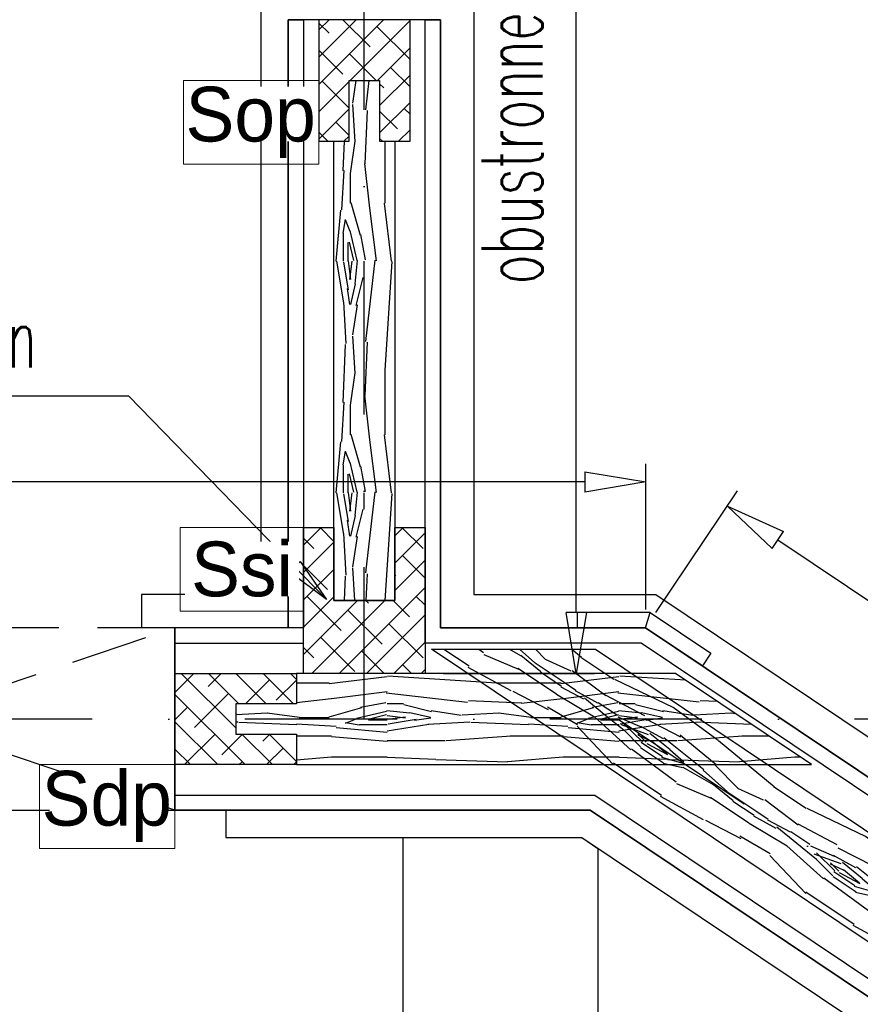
# Model space of a CAD drawing. Header units: centimetres. Extents: x 152786 to 159501, y -6718 to 1403.
# Tile 36 of 89: x 153956 to 154095, y -4124 to -3962. Entities that reach past the tile are written whole.
import ezdxf

# ---------------------------------------------------------------- set-up
doc = ezdxf.new("R2010")
doc.units = ezdxf.units.CM
doc.header["$LTSCALE"] = 0.1
doc.linetypes.add('DASHDOT', pattern=[1, 0.5, -0.25, 0, -0.25])
doc.linetypes.add('DASHEDX2', pattern=[38.1, 25.4, -12.7])
doc.layers.get('0').update_dxf_attribs({"color": 45})
doc.layers.add('A_opisy więźby', color=51, linetype='Continuous', lineweight=13)
for name, color, linetype in [('A_wymiary_zewn', 4, 'Continuous'), ('hatch_R&F', 4, 'Continuous'), ('opisy_PROKON', 3, 'Continuous'), ('opisy_prętów_R&F', 2, 'Continuous'), ('osie_R&F', 6, 'DASHDOT'), ('otwory_R&F', 8, 'DASHEDX2'), ('widoki_R&F', 4, 'Continuous'), ('wymiary_R&F', 3, 'Continuous'), ('ściany_murowane_R&F', 13, 'Continuous')]:
    doc.layers.add(name, color=color, linetype=linetype)
doc.styles.add('1_100', font='romans.shx', dxfattribs={"width": 0.8})
doc.styles.add('arial', font='arial.ttf')
doc.styles.add('simplex 0.6', font='simplex.shx', dxfattribs={"width": 0.6})
doc.styles.add('TECH', font='FL Pismo Techniczne.ttf')
doc.dimstyles.new('1_100', dxfattribs={"dimscale": 1.5, "dimtxt": 10, "dimasz": 6, "dimexe": 0, "dimexo": 0, "dimgap": 1.5, "dimtad": 1, "dimdec": 1, "dimrnd": 1, "dimzin": 12, "dimdsep": 46, "dimtxsty": '1_100', "dimblk1": 'U1', "dimblk2": 'U1', "dimsah": 1, "dimcen": -6, "dimse1": 1, "dimse2": 1, "dimclrt": 2, "dimadec": 0, "dimazin": 0, "dimtfac": 0.072, "dimtdec": 1, "dimtix": 1, "dimtmove": 2, "dimatfit": 3, "dimldrblk": 'DOT', "dimfxl": 1, "dimtolj": 1, "dimtzin": 12, "dimarcsym": 0})
doc.dimstyles.new('1_100 ławy', dxfattribs={"dimtxt": 30, "dimasz": 18, "dimexe": 3, "dimexo": 3, "dimgap": -7, "dimtad": 1, "dimdec": 1, "dimrnd": 0.5, "dimzin": 9, "dimdsep": 46, "dimtxsty": 'arial', "dimblk": 'CLOSEDBLANK', "dimcen": 0.09, "dimadec": 0, "dimazin": 0, "dimtfac": 1, "dimtdec": 1, "dimtofl": 0, "dimtmove": 0, "dimatfit": 3, "dimldrblk": 'CLOSEDBLANK', "dimfxl": 1, "dimtvp": 1, "dimtolj": 1, "dimtzin": 0, "dimarcsym": 0})
doc.dimstyles.new('1_50 [mm] żelbet', dxfattribs={"dimtxt": 10, "dimasz": 0.5, "dimexe": 0.18, "dimexo": 0.0625, "dimgap": 3.5, "dimtad": 1, "dimlfac": 10, "dimrnd": 5, "dimdsep": 46, "dimtxsty": 'simplex 0.6', "dimblk1": 'KR', "dimblk2": 'KR', "dimsah": 1, "dimcen": 0.09, "dimse1": 1, "dimse2": 1, "dimclrd": 8, "dimadec": 0, "dimazin": 0, "dimtfac": 1, "dimtofl": 0, "dimtmove": 0, "dimatfit": 3, "dimfxl": 1, "dimtvp": 1, "dimtfill": 1, "dimtfillclr": 256, "dimtolj": 1, "dimtzin": 0, "dimarcsym": 0})

# ---------------------------------------------------------------- blocks, each defined once
blk = doc.blocks.new('KR')
for p, q in [((0, -14), (0, 14)), ((-4.95, -4.95), (4.95, 4.95)), ((-7, 0), (7, 0))]:
    blk.add_line(p, q)
blk = doc.blocks.new('*D395')
at = {"layer": 'Defpoints', "color": 0, "transparency": 16777216}
for p in [(154013.01, -3805.2), (154333.04, -3805.2), (154254.91, -4076.71)]:
    blk.add_point(p, dxfattribs=at)
at = {"layer": 'wymiary_R&F', "color": 8, "lineweight": -2, "transparency": 16777216}
blk.add_line((154333.04, -4076.21), (154333.04, -3805.7), dxfattribs=at)
at = {"layer": 'wymiary_R&F', "color": 8, "linetype": 'ByBlock', "lineweight": -2, "transparency": 16777216, "xscale": 0.5, "yscale": 0.5, "zscale": 0.5}
for p, rotation in [((154333.04, -3805.2), 90), ((154333.04, -4076.71), 270)]:
    blk.add_blockref('KR', p, dxfattribs=dict(at, rotation=rotation))
at = {"layer": 'wymiary_R&F', "color": 0, "transparency": 16777216, "insert": (154324.54, -3940.96), "char_height": 10, "attachment_point": 5, "rotation": 90, "style": 'simplex 0.6', "bg_fill": 3, "box_fill_scale": 1.1, "bg_fill_color": 256, "bg_fill_true_color": 13158600, "bg_fill_transparency": 0}
blk.add_mtext('\\A1;2715', dxfattribs=at)
blk = doc.blocks.new('osie_konstr_nadziemne')
at = {"layer": 'osie_R&F', "ltscale": 500}
for points in [[(158013.01, -4076.71), (158013.01, -3694.57)], [(158369.1, -4076.71), (157012.51, -4076.71)], [(158054.72, -4076.71), (158254.91, -4210.99)]]:
    blk.add_lwpolyline(points, dxfattribs=at)
blk = doc.blocks.new('_ClosedBlank')
at = {"color": 0, "linetype": 'ByBlock', "lineweight": -2}
for p, q in [((-1, 0.167), (0, 0)), ((-1, 0.167), (-1, -0.167)), ((0, 0), (-1, -0.167))]:
    blk.add_line(p, q, dxfattribs=at)
blk = doc.blocks.new('*D438')
at = {"layer": 'Defpoints', "color": 0, "transparency": 16777216}
for p in [(154011.69, -3772.39), (154047.86, -3772.39), (154023.03, -4069.2)]:
    blk.add_point(p, dxfattribs=at)
at = {"layer": 'wymiary_R&F', "color": 0, "lineweight": -2, "transparency": 16777216}
for p, q in [((154014.69, -3772.39), (154050.86, -3772.39)), ((154047.86, -4059.2), (154047.86, -3772.39)), ((154026.03, -4069.2), (154050.86, -4069.2))]:
    blk.add_line(p, q, dxfattribs=at)
at = {"layer": 'wymiary_R&F', "color": 0, "linetype": 'ByBlock', "lineweight": -2, "transparency": 16777216, "xscale": 10, "yscale": 10, "zscale": 10, "rotation": 270}
blk.add_blockref('_ClosedBlank', (154047.86, -4069.2), dxfattribs=at)
blk = doc.blocks.new('_None')
blk = doc.blocks.new('*D441')
at = {"layer": 'Defpoints', "color": 0, "transparency": 16777216}
for p in [(153113.53, -4037.72), (153113.53, -4061.7), (154059.27, -4061.7)]:
    blk.add_point(p, dxfattribs=at)
at = {"layer": 'wymiary_R&F', "color": 0, "lineweight": -2, "transparency": 16777216}
for p, q in [((153593.58, -4024.47), (153554.93, -4024.47)), ((153554.93, -4024.47), (153554.93, -4050.97)), ((153593.58, -4050.97), (153593.58, -4024.47)), ((153113.53, -4058.7), (153113.53, -4034.72)), ((154059.27, -4058.7), (154059.27, -4034.72)), ((153123.53, -4037.72), (153554.93, -4037.72)), ((154049.27, -4037.72), (153593.58, -4037.72)), ((153554.93, -4050.97), (153593.58, -4050.97))]:
    blk.add_line(p, q, dxfattribs=at)
at = {"layer": 'wymiary_R&F', "color": 0, "linetype": 'ByBlock', "lineweight": -2, "transparency": 16777216, "xscale": 10, "yscale": 10, "zscale": 10, "rotation": 180}
blk.add_blockref('_ClosedBlank', (153113.53, -4037.72), dxfattribs=at)
at = {"layer": 'wymiary_R&F', "color": 0, "linetype": 'ByBlock', "lineweight": -2, "transparency": 16777216, "xscale": 10, "yscale": 10, "zscale": 10}
blk.add_blockref('_ClosedBlank', (154059.27, -4037.72), dxfattribs=at)
at = {"layer": 'wymiary_R&F', "transparency": 16777216, "insert": (153574.26, -4037.72), "char_height": 12.5, "attachment_point": 5, "style": 'simplex 0.6', "bg_fill": 3, "box_fill_scale": 1.1, "bg_fill_color": 256, "bg_fill_true_color": 13158600, "bg_fill_transparency": 0}
blk.add_mtext('\\A1;{\\C2;Sc-1}', dxfattribs=at)
blk = doc.blocks.new('*D446')
at = {"layer": 'Defpoints', "color": 0, "transparency": 16777216}
for p in [(154059.27, -4061.7), (154292.69, -4189.23), (154292.69, -4189.23)]:
    blk.add_point(p, dxfattribs=at)
at = {"layer": 'wymiary_R&F', "color": 0, "lineweight": -2, "transparency": 16777216}
for p, q in [((154060.94, -4059.21), (154074.37, -4039.19)), ((154081, -4047.25), (154292.69, -4189.23)), ((154294.36, -4186.74), (154294.36, -4186.74))]:
    blk.add_line(p, q, dxfattribs=at)
at = {"layer": 'wymiary_R&F', "color": 0, "linetype": 'ByBlock', "lineweight": -2, "transparency": 16777216, "xscale": 10, "yscale": 10, "zscale": 10, "rotation": 146.148377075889}
blk.add_blockref('_ClosedBlank', (154072.7, -4041.68), dxfattribs=at)
blk = doc.blocks.new('U1')
for p, q in [((0, -1), (0, 1)), ((1.5, 0), (-1.5, 0))]:
    blk.add_line(p, q)
at = {"color": 2, "const_width": 0.1}
blk.add_lwpolyline([(-0.5, -0.5), (0.5, 0.5)], dxfattribs=at)

msp = doc.modelspace()

# ---------------------------------------------------------------- hatches: boundary and pattern name
at = {"layer": 'hatch_R&F'}
h = msp.add_hatch(dxfattribs=at)
h.set_pattern_fill('ANSI38', color=256, angle=180)
h.set_pattern_definition([(225, (148290.168, -153515.5155), (2.24506403, -2.24506403), []), (315, (148290.168, -153515.5155), (6.73519209, -2.24506403), [7.9375, -4.7625])])
h.paths.add_polyline_path([(154005.5341, -3961.7003), (154005.5341, -3981.7003), (154010.5341, -3981.7003), (154010.5341, -3971.7003), (154015.5341, -3971.7003), (154015.5341, -3981.7003), (154020.5341, -3981.7003), (154020.5341, -3961.7003), (154015.5341, -3961.7003), (154010.5341, -3961.7003)])
h = msp.add_hatch(dxfattribs=at)
h.set_pattern_fill('WOOD8', color=256, scale=1.5, angle=270)
h.set_pattern_definition([(79.6952, (148006.331, -153227.5157), (38.09980505, 228.600036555), [4.259694, -421.711222]), (90, (148007.093, -153223.325), (-38.1, 38.1), [4.191, -33.909]), (108.4349, (148007.093, -153219.134), (-38.0999391, 76.2000172), [3.6144705, -116.868283]), (262.875, (148005.95, -153215.7047), (38.09993454, 266.70001447), [3.071736, -304.1002935]), (264.8056, (148005.569, -153218.7527), (38.09981744, 381.000025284), [4.208298, -416.619957]), (284.0362, (148005.188, -153222.944), (38.09992533, -114.30002066), [4.712703, -152.377597]), (99.4623, (148006.331, -153224.4677), (-38.0999298, 190.50002997), [2.3175465, -229.4357235]), (83.6598, (148005.95, -153222.1817), (-38.10006039, -304.79997661), [3.450108, -341.560061]), (275.7106, (148006.331, -153218.7527), (38.10005066, -342.89997768), [3.8290125, -379.071264]), (258.6901, (148006.712, -153222.563), (38.0999093, 152.40002937), [1.942719, -192.329905]), (84.8056, (148006.712, -153230.9447), (-38.09981744, -381.000025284), [4.208298, -416.619957]), (78.6901, (148007.093, -153226.754), (-38.0999093, -152.40002937), [3.885438, -190.387186]), (90, (148007.855, -153222.944), (-38.1, 38.1), [4.572, -33.528]), (110.556, (148007.855, -153218.3717), (-76.1998468, 190.50007021), [3.255264, -322.271288]), (93.8141, (148006.712, -153215.3237), (-38.100233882, 533.39997427), [5.727687, -567.04089]), (84.8056, (148006.331, -153209.6087), (-38.09981744, -381.000025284), [4.208298, -416.619957]), (90, (148006.712, -153205.418), (-38.1, 38.1), [4.191, -33.909]), (95.1944, (148006.712, -153239.3267), (-38.09981744, 381.000025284), [4.208298, -416.619957]), (84.8056, (148006.331, -153235.1357), (-38.09981744, -381.000025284), [4.208298, -416.619957]), (90, (148005.95, -153239.327), (-38.1, 38.1), [2.286, -35.814]), (95.1944, (148005.95, -153237.0407), (-38.09981744, 381.000025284), [4.208298, -416.619957]), (90, (148005.57, -153232.85), (-38.1, 38.1), [3.81, -34.29]), (100.3048, (148005.569, -153229.0397), (38.09980505, -228.600036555), [4.259694, -421.711222]), (95.1944, (148004.807, -153224.8487), (-38.09981744, 381.000025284), [4.208298, -416.619957]), (84.8056, (148004.426, -153220.6577), (-38.09981744, -381.000025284), [4.208298, -416.619957]), (84.8056, (148004.807, -153216.4667), (-38.09981744, -381.000025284), [4.208298, -416.619957]), (81.8699, (148005.188, -153212.2757), (-38.09997482, -228.59999127), [5.3881395, -264.019513]), (90, (148005.95, -153206.94), (-38.1, 38.1), [5.715, -32.385]), (77.4712, (148028.81, -153208.4657), (38.09998475, 190.50001162), [3.5126295, -347.751997]), (84.2894, (148029.572, -153205.0367), (-38.10005066, -342.89997768), [3.8290125, -379.071264]), (98.1301, (148028.81, -153208.4657), (-38.09997482, 228.59999127), [2.6940885, -266.713602]), (99.4623, (148028.429, -153205.7987), (-38.0999298, 190.50002997), [4.6350555, -227.118177]), (90, (148027.667, -153239.327), (-38.1, 38.1), [4.572, -33.528]), (80.5377, (148027.667, -153234.7547), (-38.0999298, -190.50002997), [2.3175465, -229.4357235]), (291.8014, (148028.048, -153232.469), (-38.09999637, 114.30000984), [2.0517615, -203.123025]), (282.9946, (148028.81, -153234.3737), (-76.199908, 342.900029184), [5.083188, -503.234211]), (82.875, (148028.81, -153204.2747), (-38.09993454, -266.70001447), [3.071736, -304.1002935]), (97.125, (148028.81, -153204.2747), (-38.09993454, 266.70001447), [3.071736, -304.1002935]), (90, (148028.43, -153239.327), (-38.1, 38.1), [3.048, -35.052]), (284.0362, (148028.429, -153236.279), (38.09992533, -114.30002066), [3.1418025, -153.948536]), (86.6335, (148027.286, -153230.9447), (-38.10041802, -609.59997445), [6.488202, -642.331443]), (87.7094, (148027.667, -153224.4677), (-38.09983787, -914.400004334), [9.53262, -943.729075]), (93.1798, (148028.048, -153214.9427), (-38.09965868, 647.700018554), [6.8685915, -679.98895]), (99.4623, (148027.667, -153208.0847), (-38.0999298, 190.50002997), [6.952602, -224.800668]), (100.3048, (148031.096, -153239.3267), (38.09980505, -228.600036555), [4.259694, -421.711222]), (105.9454, (148030.334, -153235.1357), (38.09999644, -152.40000495), [5.5474365, -271.824755]), (90, (148028.81, -153229.8), (-38.1, 38.1), [4.953, -33.147]), (81.8699, (148028.81, -153224.8487), (-38.09997482, -228.59999127), [5.3881395, -264.019513]), (93.5763, (148029.572, -153219.5147), (-38.09964605, 571.50002525), [6.1078875, -604.681557]), (81.2538, (148029.191, -153213.4187), (38.100159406, 266.6999754), [5.0112555, -496.115988]), (75.9638, (148029.953, -153208.466), (-38.09992533, -114.30002066), [4.712703, -152.377597]), (90, (148031.096, -153203.894), (-38.1, 38.1), [2.667, -35.433]), (264.8056, (148027.286, -153230.9447), (38.09981744, 381.000025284), [8.416557, -412.411697]), (85.2364, (148025, -153239.3267), (-38.099677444, -419.10003665), [9.1756995, -449.60907]), (90, (148025.762, -153230.183), (-38.1, 38.1), [8.763, -29.337]), (94.0856, (148025.762, -153221.4197), (-38.09985294, 495.300005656), [10.695165, -524.0637855]), (90, (148025, -153210.75), (-38.1, 38.1), [9.525, -28.575]), (97.125, (148033.001, -153239.3267), (-38.09993454, 266.70001447), [9.2151705, -297.956859]), (96.3402, (148031.858, -153230.1827), (-38.10006039, 304.79997661), [6.9002145, -338.109954]), (87.5104, (148031.096, -153223.3247), (-38.100680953, -838.199979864), [8.771268, -868.356607]), (83.4802, (148031.477, -153214.5617), (-114.299982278, -990.599992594), [13.4217915, -1328.758531]), (93.0128, (148008.236, -153239.3267), (-38.100156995, 685.800000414), [7.24902, -717.6529335]), (81.8699, (148007.855, -153232.0877), (-38.09997482, -228.59999127), [8.0822295, -261.325462]), (87.6141, (148008.998, -153224.0867), (-38.099342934, -876.300019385), [9.1519245, -906.04147]), (100.6197, (148009.379, -153214.9427), (76.200307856, -419.099938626), [6.2022225, -614.020819]), (90, (148008.236, -153208.847), (-38.1, 38.1), [7.62, -30.48]), (86.8202, (148003.664, -153239.3267), (-38.09965868, -647.700018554), [6.8685915, -679.98895]), (96.009, (148004.045, -153232.4687), (38.09997376, -380.999991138), [7.279005, -720.620466]), (96.7098, (148003.283, -153225.2297), (38.099767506, -342.900038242), [6.5216535, -645.645267]), (84.2894, (148002.521, -153218.7527), (-38.10005066, -342.89997768), [7.6580235, -375.242252]), (77.9052, (148003.283, -153211.1327), (-76.200256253, -342.899946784), [5.4550815, -540.053898]), (99.4623, (148004.426, -153205.7987), (-38.0999298, 190.50002997), [4.6350555, -227.118177]), (93.8141, (148010.903, -153239.3267), (-38.100233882, 533.39997427), [5.727687, -567.04089]), (77.1957, (148010.522, -153233.6117), (-114.300282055, -495.299917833), [8.595741, -850.979426]), (90, (148012.427, -153225.23), (-38.1, 38.1), [9.525, -28.575]), (95.4403, (148012.427, -153215.7047), (38.099747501, -419.100012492), [8.037195, -795.683181]), (96.7098, (148011.665, -153207.7037), (38.099767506, -342.900038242), [6.5216535, -645.645267]), (90, (148000.997, -153239.327), (-38.1, 38.1), [6.477, -31.623]), (98.1301, (148000.997, -153232.8497), (-38.09997482, 228.59999127), [10.776318, -258.6313725]), (87.6141, (147999.473, -153222.1817), (-38.099342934, -876.300019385), [9.1519245, -906.04147]), (84.4725, (147999.854, -153213.0377), (76.199443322, 800.100066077), [11.8661685, -1174.7515875]), (96.8428, (148035.668, -153239.3267), (76.200304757, -647.699976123), [9.593352, -949.74015]), (90, (148034.525, -153229.8), (-38.1, 38.1), [10.668, -27.432]), (86.3478, (148034.525, -153219.1337), (-76.1995157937, -1181.100036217), [17.943423, -1776.400727]), (90, (148022.333, -153239.327), (-38.1, 38.1), [9.144, -28.956]), (94.7636, (148022.333, -153230.1827), (-38.099677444, 419.10003665), [9.1756995, -449.60907]), (88.1524, (148021.571, -153221.0387), (-38.099783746, -1143.00001771), [11.8171335, -1169.897228]), (87.2737, (148021.952, -153209.2277), (-38.099848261, -762.000010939), [8.0100675, -792.99656]), (84.8056, (148016.237, -153239.3267), (-38.09981744, -381.000025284), [8.416557, -412.411697]), (90, (148017, -153230.945), (-38.1, 38.1), [12.192, -25.908]), (91.9092, (148016.999, -153218.7527), (-38.100923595, 1104.899963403), [11.436363, -1132.1984595]), (93.5763, (148016.618, -153207.3227), (-38.09964605, 571.50002525), [6.1078875, -604.681557])])
h.paths.add_polyline_path([(154018.0341, -3981.7003), (154015.5341, -3981.7003), (154015.5341, -3971.7003), (154010.5341, -3971.7003), (154010.5341, -3981.7003), (154008.0341, -3981.7003), (154008.0341, -4057.2003), (154018.0341, -4057.2003)])
h = msp.add_hatch(dxfattribs=at)
h.set_pattern_fill('ANSI38', color=256, angle=180)
h.set_pattern_definition([(225, (148287.668, -153708.0155), (2.24506403, -2.24506403), []), (315, (148287.668, -153708.0155), (6.73519209, -2.24506403), [7.9375, -4.7625])])
h.paths.add_polyline_path([(154003.0341, -4069.2003), (154003.0341, -4045.2003), (154008.0341, -4045.2003), (154008.0341, -4057.2003), (154018.0341, -4057.2003), (154018.0341, -4045.2003), (154023.0341, -4045.2003), (154023.0341, -4069.2003), (154013.0341, -4069.2003), (154008.0341, -4069.2003)])
h = msp.add_hatch(dxfattribs=at)
h.set_pattern_fill('WOOD8', color=256, scale=1.5, angle=326.148377)
h.set_pattern_definition([(315.843577, (33532.4642, 84011.0883), (168.62515324, -158.981538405), [4.259694, -421.711222]), (326.148377, (33535.52, 84008.12), (52.864779, 10.418019), [4.191, -33.909]), (344.583277, (33539.001, 84005.786), (84.50615865, -10.8054214), [3.6144705, -116.868283]), (139.023377, (33542.4853, 84004.8255), (200.26646184, -180.20501379), [3.071736, -304.1002935]), (140.953977, (33540.1662, 84006.8398), (295.19073327, -243.87506299), [4.208298, -416.619957]), (160.184577, (33536.898, 84009.491), (-116.1475529, 32.0288149), [4.712703, -152.377597]), (335.610677, (33534.9955, 84009.3904), (179.43036129, -74.47557665), [2.3175465, -229.4357235]), (319.808177, (33537.1063, 84008.4335), (-231.90775936, 201.42847736), [3.450108, -341.560061]), (151.858977, (33539.7417, 84006.207), (-305.99598147, 159.36896773), [3.8290125, -379.071264]), (134.838477, (33536.365, 84008.013), (105.34229105, -116.5348607), [1.942719, -192.329905]), (320.953977, (33529.4043, 84012.682), (-295.19073327, 243.87506299), [4.208298, -416.619957]), (314.838477, (33532.6726, 84010.031), (-105.34229105, 116.5348607), [3.885438, -190.387186]), (326.148377, (33535.412, 84007.276), (52.864779, 10.418019), [4.572, -33.528]), (346.704377, (33539.2092, 84004.729), (200.65372861, -42.83426892), [3.255264, -322.271288]), (329.962477, (33542.3772, 84003.9804), (464.203076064, -265.48571439), [5.727687, -567.04089]), (320.953977, (33547.3357, 84001.1133), (-295.19073327, 243.87506299), [4.208298, -416.619957]), (326.148377, (33550.604, 83998.462), (52.864779, 10.418019), [4.191, -33.909]), (331.342777, (33522.443, 84017.351), (337.637290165, -180.59256808), [4.208298, -416.619957]), (320.953977, (33526.136, 84015.333), (-295.19073327, 243.87506299), [4.208298, -416.619957]), (326.148377, (33522.868, 84017.984), (52.864779, 10.418019), [2.286, -35.814]), (331.342777, (33524.766, 84016.7106), (337.637290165, -180.59256808), [4.208298, -416.619957]), (326.148377, (33528.46, 84014.692), (52.864779, 10.418019), [3.81, -34.29]), (336.453177, (33531.623, 84012.57), (-211.07169634, 95.69906406), [4.259694, -421.711222]), (331.342777, (33535.528, 84010.8683), (337.637290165, -180.59256808), [4.208298, -416.619957]), (320.953977, (33539.221, 84008.8502), (-295.19073327, 243.87506299), [4.208298, -416.619957]), (320.953977, (33542.489, 84006.1992), (-295.19073327, 243.87506299), [4.208298, -416.619957]), (318.018277, (33545.7575, 84003.548), (-168.62502106, 158.98165417), [5.3881395, -264.019513]), (326.148377, (33549.763, 83999.944), (52.864779, 10.418019), [5.715, -32.385]), (313.619577, (33535.763, 83981.808), (136.98363336, -137.7582936), [3.5126295, -347.751997]), (320.437777, (33538.1864, 83979.2653), (-263.54916474, 222.65185001), [3.8290125, -379.071264]), (334.278477, (33535.763, 83981.808), (211.0717533, -95.69889785), [2.6940885, -266.713602]), (335.610677, (33538.19, 83980.639), (179.43036129, -74.47557665), [4.6350555, -227.118177]), (326.148377, (33510.77, 83999.95), (52.864779, 10.418019), [4.572, -33.528]), (316.686077, (33514.567, 83997.4016), (-136.9836792, 137.7582582), [2.3175465, -229.4357235]), (167.949777, (33516.2535, 83995.812), (116.1475835, -32.02874986), [2.0517615, -203.123025]), (159.142977, (33514.247, 83996.24), (327.219324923, -127.727715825), [5.083188, -503.234211]), (319.023377, (33539.2437, 83979.4736), (-200.26646184, 180.20501379), [3.071736, -304.1002935]), (333.273377, (33539.2437, 83979.4736), (242.7131492, -116.92232437), [3.071736, -304.1002935]), (326.148377, (33510.346, 83999.316), (52.864779, 10.418019), [3.048, -35.052]), (160.184577, (33512.877, 83997.618), (-116.1475529, 32.0288149), [3.1418025, -153.948536]), (322.781877, (33517.9436, 83995.5957), (-485.038750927, 371.21581432), [6.488202, -642.331443]), (323.8577771, (33523.1104, 83991.6713), (-738.17029149, 541.002390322), [9.53262, -943.729075]), (329.328177, (33530.8086, 83986.049), (559.126989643, -329.15635719), [6.8685915, -679.98895]), (335.610677, (33536.716, 83982.545), (179.43036129, -74.47557665), [6.952602, -224.800668]), (336.453177, (33508.8602, 83997.1007), (-211.07169634, 95.69906406), [4.259694, -421.711222]), (342.093777, (33512.765, 83995.399), (-147.78897856, 53.25212722), [5.5474365, -271.824755]), (326.148377, (33518.044, 83993.693), (52.864779, 10.418019), [4.953, -33.147]), (318.018277, (33522.1573, 83990.934), (-168.62502106, 158.98165417), [5.3881395, -264.019513]), (329.724677, (33526.1627, 83987.3302), (495.844190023, -286.70961112), [6.1078875, -604.681557]), (317.402177, (33531.4375, 83984.2508), (200.26630413, -180.20517877), [5.0112555, -496.115988]), (312.112177, (33535.126, 83980.859), (-73.7008758, 95.311489), [4.712703, -152.377597]), (326.148377, (33538.287, 83977.363), (52.864779, 10.418019), [2.667, -35.433]), (140.953977, (33517.9436, 83995.5957), (295.19073327, -243.87506299), [8.416557, -412.411697]), (321.384777, (33512.256, 84002.1633), (-326.83221976, 265.09833321), [9.1756995, -449.60907]), (326.148377, (33519.425, 83996.437), (52.864779, 10.418019), [8.763, -29.337]), (330.233977, (33526.703, 83991.5555), (432.561490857, -244.262668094), [10.695165, -524.0637855]), (326.148377, (33535.987, 83986.246), (52.864779, 10.418019), [9.525, -28.575]), (333.273377, (33507.799, 83995.5186), (242.7131492, -116.92232437), [9.2151705, -297.956859]), (332.488577, (33516.0297, 83991.3742), (274.35458693, -138.14557891), [6.9002145, -338.109954]), (323.6587771, (33522.1496, 83988.1868), (-674.88700339, 498.556316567), [8.771268, -868.356607]), (319.6285771, (33529.2149, 83982.989), (-759.006239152, 646.732062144), [13.4217915, -1328.758531]), (329.161177, (33521.5942, 84016.0855), (590.768651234, -350.37931339), [7.24902, -717.6529335]), (318.018277, (33527.8183, 84012.3695), (-168.62502106, 158.98165417), [8.0822295, -261.325462]), (323.7624771, (33533.8263, 84006.9633), (-706.529180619, 519.778607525), [9.1519245, -906.04147]), (336.768077, (33541.208, 84001.5533), (-390.5022706, 170.174093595), [6.2022225, -614.020819]), (326.148377, (33546.907, 83999.107), (52.864779, 10.418019), [7.62, -30.48]), (322.968577, (33524.141, 84019.8825), (-516.680609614, 392.438588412), [6.8685915, -679.98895]), (332.157377, (33529.6242, 84015.7458), (-337.637348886, 180.592419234), [7.279005, -720.620466]), (332.858177, (33536.0606, 84012.3462), (-305.99587404, 159.36923662), [6.5216535, -645.645267]), (320.437777, (33541.864, 84009.371), (-263.54916474, 222.65185001), [7.6580235, -375.242252]), (314.053577, (33547.768, 84004.4936), (-242.325644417, 254.29340262), [5.4550815, -540.053898]), (335.610677, (33551.561, 84000.573), (179.43036129, -74.47557665), [4.6350555, -227.118177]), (329.962477, (33520.1086, 84013.8706), (464.203076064, -265.48571439), [5.727687, -567.04089]), (313.3440771, (33525.067, 84011.0035), (-347.667822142, 370.828327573), [8.595741, -850.979426]), (326.148377, (33530.967, 84004.752), (52.864779, 10.418019), [9.525, -28.575]), (331.5886771, (33538.8773, 83999.4464), (-369.278639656, 201.81599918), [8.037195, -795.683181]), (332.858177, (33545.9465, 83995.6224), (-305.99587404, 159.36923662), [6.5216535, -645.645267]), (326.148377, (33525.627, 84022.097), (52.864779, 10.418019), [6.477, -31.623]), (334.278477, (33531.0057, 84018.4894), (211.0717533, -95.69889785), [10.776318, -258.6313725]), (323.7624771, (33540.7142, 84013.8125), (-706.529180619, 519.778607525), [9.1519245, -906.04147]), (320.6208771, (33548.0959, 84008.4025), (622.022985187, -508.973355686), [11.8661685, -1174.7515875]), (332.9911771, (33506.3134, 83993.3037), (-580.350694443, 297.514397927), [9.593352, -949.74015]), (326.148377, (33514.86, 83988.947), (52.864779, 10.418019), [10.668, -27.432]), (322.4961771, (33523.72, 83983.0045), (-938.4369107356, 721.2072006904), [17.943423, -1776.400727]), (326.148377, (33513.74, 84004.38), (52.864779, 10.418019), [9.144, -28.956]), (330.911977, (33521.3355, 83999.2846), (369.278620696, -201.81607082), [9.1756995, -449.60907]), (324.3007771, (33529.3539, 83994.8238), (-928.018727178, 668.342633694), [11.8171335, -1169.897228]), (323.4220771, (33538.9505, 83987.9281), (-611.6046949, 456.10888205), [8.0100675, -792.99656]), (320.953977, (33517.1373, 84009.4408), (-295.19073327, 243.87506299), [8.416557, -412.411697]), (326.148377, (33523.674, 84004.14), (52.864779, 10.418019), [12.192, -25.908]), (328.0575771, (33533.7992, 83997.3473), (938.824437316, -583.83583772), [11.436363, -1132.1984595]), (329.724677, (33543.5039, 83991.2967), (495.844190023, -286.70961112), [6.1078875, -604.681557])])
h.paths.add_polyline_path([(154051.0194, -4065.2003), (154266.4303, -4209.6866), (154266.4303, -4227.7484), (154024.0916, -4065.2003)])
h = msp.add_hatch(dxfattribs=at)
h.set_pattern_fill('ANSI38', color=256, angle=90)
h.set_pattern_definition([(135, (3982.258, 1650.1657), (-2.24506403, -2.24506403), []), (225, (3982.258, 1650.1657), (-2.24506403, -6.73519209), [7.9375, -4.7625])])
h.paths.add_polyline_path([(153981.8866, -4069.2003), (154001.8866, -4069.2003), (154001.8866, -4074.2003), (153991.8866, -4074.2003), (153991.8866, -4079.2003), (154001.8866, -4079.2003), (154001.8866, -4084.2003), (153981.8866, -4084.2003), (153981.8866, -4079.2003), (153981.8866, -4074.2003)])
h = msp.add_hatch(dxfattribs=at)
h.set_pattern_fill('WOOD8', color=256, scale=1.5, angle=180)
h.set_pattern_definition([(169.6952, (303204.3494, -10080.9034), (-228.600036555, 38.09980505), [4.259694, -421.711222]), (180, (303200.16, -10080.14), (-38.1, -38.1), [4.191, -33.909]), (198.4349, (303195.967, -10080.141), (-76.2000172, -38.0999391), [3.6144705, -116.868283]), (352.875, (303192.5384, -10081.2844), (-266.70001447, 38.09993454), [3.071736, -304.1002935]), (354.8056, (303195.5864, -10081.6654), (-381.000025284, 38.09981744), [4.208298, -416.619957]), (14.0362, (303199.777, -10082.046), (114.30002066, 38.09992533), [4.712703, -152.377597]), (189.4623, (303201.3014, -10080.9034), (-190.50002997, -38.0999298), [2.3175465, -229.4357235]), (173.6598, (303199.0154, -10081.2844), (304.79997661, -38.10006039), [3.450108, -341.560061]), (5.7106, (303195.5864, -10080.9034), (342.89997768, 38.10005066), [3.8290125, -379.071264]), (348.6901, (303199.3964, -10080.5224), (-152.40002937, 38.0999093), [1.942719, -192.329905]), (174.8056, (303207.7784, -10080.5224), (381.000025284, -38.09981744), [4.208298, -416.619957]), (168.6901, (303203.5874, -10080.1414), (152.40002937, -38.0999093), [3.885438, -190.387186]), (180, (303199.777, -10079.38), (-38.1, -38.1), [4.572, -33.528]), (200.556, (303195.2054, -10079.3794), (-190.50007021, -76.1998468), [3.255264, -322.271288]), (183.8141, (303192.1574, -10080.5224), (-533.39997427, -38.100233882), [5.727687, -567.04089]), (174.8056, (303186.4424, -10080.9034), (381.000025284, -38.09981744), [4.208298, -416.619957]), (180, (303182.25, -10080.522), (-38.1, -38.1), [4.191, -33.909]), (185.1944, (303216.1604, -10080.5224), (-381.000025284, -38.09981744), [4.208298, -416.619957]), (174.8056, (303211.9694, -10080.9034), (381.000025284, -38.09981744), [4.208298, -416.619957]), (180, (303216.16, -10081.284), (-38.1, -38.1), [2.286, -35.814]), (185.1944, (303213.8744, -10081.2844), (-381.000025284, -38.09981744), [4.208298, -416.619957]), (180, (303209.683, -10081.665), (-38.1, -38.1), [3.81, -34.29]), (190.3048, (303205.8734, -10081.6654), (228.600036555, 38.09980505), [4.259694, -421.711222]), (185.1944, (303201.6824, -10082.4274), (-381.000025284, -38.09981744), [4.208298, -416.619957]), (174.8056, (303197.4914, -10082.8084), (381.000025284, -38.09981744), [4.208298, -416.619957]), (174.8056, (303193.3004, -10082.4274), (381.000025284, -38.09981744), [4.208298, -416.619957]), (171.8699, (303189.1094, -10082.0464), (228.59999127, -38.09997482), [5.3881395, -264.019513]), (180, (303183.775, -10081.284), (-38.1, -38.1), [5.715, -32.385]), (167.4712, (303185.2994, -10058.4244), (-190.50001162, 38.09998475), [3.5126295, -347.751997]), (174.2894, (303181.8704, -10057.6624), (342.89997768, -38.10005066), [3.8290125, -379.071264]), (188.1301, (303185.2994, -10058.4244), (-228.59999127, -38.09997482), [2.6940885, -266.713602]), (189.4623, (303182.6324, -10058.8054), (-190.50002997, -38.0999298), [4.6350555, -227.118177]), (180, (303216.16, -10059.567), (-38.1, -38.1), [4.572, -33.528]), (170.5377, (303211.5884, -10059.5674), (190.50002997, -38.0999298), [2.3175465, -229.4357235]), (21.8014, (303209.3024, -10059.1864), (-114.30000984, -38.09999637), [2.0517615, -203.123025]), (12.9946, (303211.2074, -10058.4244), (-342.900029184, -76.199908), [5.083188, -503.234211]), (172.875, (303181.1084, -10058.4244), (266.70001447, -38.09993454), [3.071736, -304.1002935]), (187.125, (303181.1084, -10058.4244), (-266.70001447, -38.09993454), [3.071736, -304.1002935]), (180, (303216.16, -10058.805), (-38.1, -38.1), [3.048, -35.052]), (14.0362, (303213.112, -10058.805), (114.30002066, 38.09992533), [3.1418025, -153.948536]), (176.6335, (303207.7784, -10059.9484), (609.59997445, -38.10041802), [6.488202, -642.331443]), (177.7094, (303201.3014, -10059.5674), (914.400004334, -38.09983787), [9.53262, -943.729075]), (183.1798, (303191.7764, -10059.1864), (-647.700018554, -38.09965868), [6.8685915, -679.98895]), (189.4623, (303184.9184, -10059.5674), (-190.50002997, -38.0999298), [6.952602, -224.800668]), (190.3048, (303216.1604, -10056.1384), (228.600036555, 38.09980505), [4.259694, -421.711222]), (195.9454, (303211.9694, -10056.9004), (152.40000495, 38.09999644), [5.5474365, -271.824755]), (180, (303206.635, -10058.424), (-38.1, -38.1), [4.953, -33.147]), (171.8699, (303201.6824, -10058.4244), (228.59999127, -38.09997482), [5.3881395, -264.019513]), (183.5763, (303196.3484, -10057.6624), (-571.50002525, -38.09964605), [6.1078875, -604.681557]), (171.2538, (303190.2524, -10058.0434), (-266.6999754, 38.100159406), [5.0112555, -496.115988]), (165.9638, (303185.299, -10057.281), (114.30002066, -38.09992533), [4.712703, -152.377597]), (180, (303180.727, -10056.14), (-38.1, -38.1), [2.667, -35.433]), (354.8056, (303207.7784, -10059.9484), (-381.000025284, 38.09981744), [8.416557, -412.411697]), (175.2364, (303216.1604, -10062.2344), (419.10003665, -38.099677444), [9.1756995, -449.60907]), (180, (303207.016, -10061.472), (-38.1, -38.1), [8.763, -29.337]), (184.0856, (303198.2534, -10061.4724), (-495.300005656, -38.09985294), [10.695165, -524.0637855]), (180, (303187.585, -10062.234), (-38.1, -38.1), [9.525, -28.575]), (187.125, (303216.1604, -10054.2334), (-266.70001447, -38.09993454), [9.2151705, -297.956859]), (186.3402, (303207.0164, -10055.3764), (-304.79997661, -38.10006039), [6.9002145, -338.109954]), (177.5104, (303200.1584, -10056.1384), (838.199979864, -38.100680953), [8.771268, -868.356607]), (173.4802, (303191.3954, -10055.7574), (990.599992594, -114.299982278), [13.4217915, -1328.758531]), (183.0128, (303216.1604, -10078.9984), (-685.800000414, -38.100156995), [7.24902, -717.6529335]), (171.8699, (303208.9214, -10079.3794), (228.59999127, -38.09997482), [8.0822295, -261.325462]), (177.6141, (303200.9204, -10078.2364), (876.300019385, -38.099342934), [9.1519245, -906.04147]), (190.6197, (303191.7764, -10077.8554), (419.099938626, 76.200307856), [6.2022225, -614.020819]), (180, (303185.68, -10079), (-38.1, -38.1), [7.62, -30.48]), (176.8202, (303216.1604, -10083.5704), (647.700018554, -38.09965868), [6.8685915, -679.98895]), (186.009, (303209.3024, -10083.1894), (380.999991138, 38.09997376), [7.279005, -720.620466]), (186.7098, (303202.0634, -10083.9514), (342.900038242, 38.099767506), [6.5216535, -645.645267]), (174.2894, (303195.5864, -10084.7134), (342.89997768, -38.10005066), [7.6580235, -375.242252]), (167.9052, (303187.9664, -10083.9514), (342.899946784, -76.200256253), [5.4550815, -540.053898]), (189.4623, (303182.6324, -10082.8084), (-190.50002997, -38.0999298), [4.6350555, -227.118177]), (183.8141, (303216.1604, -10076.3314), (-533.39997427, -38.100233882), [5.727687, -567.04089]), (167.1957, (303210.4454, -10076.7124), (495.299917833, -114.300282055), [8.595741, -850.979426]), (180, (303202.063, -10074.807), (-38.1, -38.1), [9.525, -28.575]), (185.4403, (303192.5384, -10074.8074), (419.100012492, 38.099747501), [8.037195, -795.683181]), (186.7098, (303184.5374, -10075.5694), (342.900038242, 38.099767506), [6.5216535, -645.645267]), (180, (303216.16, -10086.237), (-38.1, -38.1), [6.477, -31.623]), (188.1301, (303209.6834, -10086.2374), (-228.59999127, -38.09997482), [10.776318, -258.6313725]), (177.6141, (303199.0154, -10087.7614), (876.300019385, -38.099342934), [9.1519245, -906.04147]), (174.4725, (303189.8714, -10087.3804), (-800.100066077, 76.199443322), [11.8661685, -1174.7515875]), (186.8428, (303216.1604, -10051.5664), (647.699976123, 76.200304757), [9.593352, -949.74015]), (180, (303206.635, -10052.71), (-38.1, -38.1), [10.668, -27.432]), (176.3478, (303195.9674, -10052.7094), (1181.100036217, -76.1995157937), [17.943423, -1776.400727]), (180, (303216.16, -10064.9), (-38.1, -38.1), [9.144, -28.956]), (184.7636, (303207.0164, -10064.9014), (-419.10003665, -38.099677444), [9.1756995, -449.60907]), (178.1524, (303197.8724, -10065.6634), (1143.00001771, -38.099783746), [11.8171335, -1169.897228]), (177.2737, (303186.0614, -10065.2824), (762.000010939, -38.099848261), [8.0100675, -792.99656]), (174.8056, (303216.1604, -10070.9974), (381.000025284, -38.09981744), [8.416557, -412.411697]), (180, (303207.78, -10070.235), (-38.1, -38.1), [12.192, -25.908]), (181.9092, (303195.5864, -10070.2354), (-1104.899963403, -38.100923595), [11.436363, -1132.1984595]), (183.5763, (303184.1564, -10070.6164), (-571.50002525, -38.09964605), [6.1078875, -604.681557])])
h.paths.add_polyline_path([(154001.8866, -4079.2003), (154001.8866, -4084.2003), (154086.5268, -4084.2003), (154064.1637, -4069.2003), (154001.8866, -4069.2003), (154001.8866, -4074.2003), (153991.8866, -4074.2003), (153991.8866, -4079.2003)])

# ---------------------------------------------------------------- linework, layer by layer
at = {"layer": 'A_opisy więźby'}
for points in [[(154005.5341, -3971.7003), (154005.5341, -3985.4731), (153983.2781, -3985.4731), (153983.2781, -3971.7003)], [(153981.888, -4084.2003), (153981.888, -4097.9731), (153959.632, -4097.9731), (153959.632, -4084.2003)]]:
    msp.add_lwpolyline(points, close=True, dxfattribs=at)
at = {"layer": 'otwory_R&F', "ltscale": 5}
for p, q in [((153981.8885, -4091.7134), (153892.8866, -4061.7003)), ((153892.8885, -4091.7134), (153981.8866, -4061.7003))]:
    msp.add_line(p, q, dxfattribs=at)
msp.add_lwpolyline([(153892.8885, -4091.7134), (153981.8885, -4091.7134), (153981.8866, -4061.7003), (153892.8866, -4061.7003)], close=True, dxfattribs=at)
at = {"layer": 'widoki_R&F'}
msp.add_lwpolyline([(154000.5341, -3961.7003), (154003.0341, -3961.7003), (154003.0341, -4061.7003), (154000.5341, -4061.7003)], close=True, dxfattribs=at)
for points in [[(154059.2653, -4061.7003), (154060.0261, -4059.2003), (154048.0261, -4059.2003), (154048.0261, -4061.7003), (154059.2653, -4061.7003)], [(154059.2653, -4061.7003), (154060.0261, -4059.2003), (154069.9918, -4065.8849), (154068.5992, -4067.9611), (154059.2653, -4061.7003)]]:
    msp.add_lwpolyline(points, dxfattribs=at)
at = {"layer": 'widoki_R&F', "ltscale": 15}
msp.add_lwpolyline([(154019.4303, -4513.2003), (154019.4303, -4096.2003), (154048.7664, -4096.2003), (154051.4303, -4097.9872), (154051.4303, -4504.8857), (154037.1447, -4513.2003)], close=True, dxfattribs=at)
at = {"layer": 'ściany_murowane_R&F', "color": 6, "lineweight": -3, "ltscale": 0.5}
for points in [[(153108.0341, -4056.2003), (153747.0341, -4056.2003), (153747.0341, -4056.2003), (153747.0341, -4056.2003), (153747.0341, -4056.2003), (153747.0341, -4056.2003), (153747.0341, -3787.2003), (154031.0341, -3787.2003), (154031.0341, -4056.2003), (154031.0341, -4056.2003), (154031.0341, -4056.2003), (154031.0341, -4056.2003), (154031.0341, -4056.2003), (154060.939, -4056.2003), (154275.4303, -4200.0698), (154275.4303, -4420.7926), (154275.4303, -4420.7926), (154275.4303, -4420.7926), (154275.4303, -4420.7926), (154275.4303, -4420.7926), (154047.9378, -4553.2003), (153108.0341, -4553.2003)], [(153898.3866, -4061.7003), (153898.3866, -4056.2003), (153782.0341, -4056.2003), (153782.0341, -3822.2003), (153996.0371, -3822.2003), (153996.031, -4056.2003), (153976.3866, -4056.2003), (153976.3866, -4061.7003)], [(153990.2682, -4091.7003), (153990.2682, -4096.2003), (154048.7664, -4096.2003), (154235.4303, -4221.4046), (154235.4303, -4397.792)]]:
    msp.add_lwpolyline(points, dxfattribs=at)
at = {"layer": 'ściany_murowane_R&F', "color": 4, "lineweight": -3, "ltscale": 0.5}
for points in [[(154059.2653, -4061.7003), (154025.5341, -4061.7003), (154025.5341, -3961.7003), (154000.5341, -3961.7003), (154000.5341, -4061.7003), (153981.8866, -4061.7134), (153981.8866, -4091.7134), (154050.1358, -4091.7003), (154239.9303, -4219.0045), (154239.9303, -4219.0045), (154239.9303, -4400.3787), (154133.3493, -4462.4124), (154148.4405, -4488.3407), (154269.9303, -4417.6291), (154269.9303, -4203.0033)], [(154059.2653, -4061.7003), (154269.9303, -4203.0033), (154269.9303, -4417.6291), (154148.4405, -4488.3407), (154147.1829, -4486.1799), (154267.4303, -4416.1916), (154267.4303, -4204.3368), (154058.5045, -4064.2003), (154023.0341, -4064.2003), (154023.0341, -3961.7003), (154025.5341, -3961.7003), (154025.5341, -4061.7003)], [(153981.8866, -4064.2003), (154003.0341, -4064.2003), (154003.0341, -4061.7003), (153981.8866, -4061.7003)], [(153981.8866, -4089.2003), (154050.8966, -4089.2003), (154242.4303, -4217.671), (154242.4303, -4401.8162), (154134.6069, -4464.573), (154133.3493, -4462.4124), (154239.9303, -4400.3787), (154239.9303, -4219.0045), (154050.1358, -4091.7003), (153981.8866, -4091.7003)]]:
    msp.add_lwpolyline(points, close=True, dxfattribs=at)
at = {"layer": 'ściany_murowane_R&F', "lineweight": -3, "ltscale": 0.5}
for points in [[(154005.5341, -3961.7003), (154005.5341, -3981.7003), (154010.5341, -3981.7003), (154010.5341, -3971.7003), (154015.5341, -3971.7003), (154015.5341, -3981.7003), (154020.5341, -3981.7003), (154020.5341, -3961.7003), (154015.5341, -3961.7003), (154015.5341, -3961.7003), (154010.5341, -3961.7003), (154010.5341, -3961.7003), (154005.5341, -3961.7003)], [(154003.0341, -4069.2003), (154003.0341, -4045.2003), (154008.0341, -4045.2003), (154008.0341, -4057.2003), (154018.0341, -4057.2003), (154018.0341, -4045.2003), (154023.0341, -4045.2003), (154023.0341, -4069.2003), (154013.0341, -4069.2003), (154013.0341, -4069.2003), (154008.0341, -4069.2003), (154008.0341, -4069.2003), (154003.0341, -4069.2003)], [(153981.8866, -4069.2003), (154001.8866, -4069.2003), (154001.8866, -4074.2003), (153991.8866, -4074.2003), (153991.8866, -4079.2003), (154001.8866, -4079.2003), (154001.8866, -4084.2003), (153981.8866, -4084.2003), (153981.8866, -4079.2003), (153981.8866, -4079.2003), (153981.8866, -4074.2003), (153981.8866, -4074.2003), (153981.8866, -4069.2003)]]:
    msp.add_lwpolyline(points, dxfattribs=at)
at = {"layer": 'ściany_murowane_R&F', "color": 3, "lineweight": -3, "ltscale": 0.5}
for points in [[(154018.0341, -3981.7003), (154018.0341, -4057.2003), (154008.0341, -4057.2003), (154008.0341, -3981.7003), (154010.5341, -3981.7003), (154010.5341, -3971.7003), (154015.5341, -3971.7003), (154015.5341, -3981.7003)], [(154051.0194, -4065.2003), (154266.4303, -4209.6866), (154266.4303, -4227.7484), (154024.0916, -4065.2003)], [(154001.8866, -4079.2003), (154001.8866, -4084.2003), (154086.5268, -4084.2003), (154064.1637, -4069.2003), (154001.8866, -4069.2003), (154001.8866, -4074.2003), (153991.8866, -4074.2003), (153991.8866, -4079.2003)]]:
    msp.add_lwpolyline(points, close=True, dxfattribs=at)

# ---------------------------------------------------------------- texts
at = {"layer": 'opisy_prętów_R&F', "color": 3, "style": 'simplex 0.6', "width": 0.6}
msp.add_text('obustronne zabez. krawędzi otworu', height=10, rotation=90, dxfattribs=at).set_placement((154042.2915, -4005.214))
msp.add_text('słup na styku ścian', height=10, dxfattribs=at).set_placement((153879.3219, -4018.9161))

# ---------------------------------------------------------------- next in the draw order: dimensions: what is measured, and where the dimension line sits
at = {"layer": 'wymiary_R&F'}
dim = msp.add_linear_dim(base=(154333.0421, -3805.2003), p1=(154254.9084, -4076.7134), p2=(154013.0121, -3805.2003), angle=90, dimstyle='1_50 [mm] żelbet', override={"dimtxsty": 'simplex 0.6'}, dxfattribs=at)
dim.commit()
dim.dimension.update_dxf_attribs({"geometry": '*D395', "text_midpoint": (154324.5421, -3940.9568)})

# ---------------------------------------------------------------- next in the draw order: block references
at = {"layer": 'A_wymiary_zewn'}
msp.add_blockref('osie_konstr_nadziemne', (-4000, 0), dxfattribs=at)

# ---------------------------------------------------------------- next in the draw order: dimensions: what is measured, and where the dimension line sits
at = {"layer": 'wymiary_R&F'}
dim = msp.add_linear_dim(base=(154047.8599, -3772.3859), p1=(154023.0341, -4069.2003), p2=(154011.6892, -3772.3859), angle=270, text=' ', dimstyle='1_100 ławy', override={"dimtxt": 12.5, "dimasz": 10, "dimtad": 0, "dimtxsty": 'simplex 0.6', "dimblk1": 'ClosedBlank', "dimblk2": 'None', "dimsah": 1, "dimclrt": 256, "dimtmove": 2, "dimldrblk": 'ClosedBlank', "dimtfill": 1, "dimtfillclr": 7}, dxfattribs=at)
dim.commit()
dim.dimension.update_dxf_attribs({"geometry": '*D438', "text_midpoint": (154042.8599, -3770.7265), "dimtype": 160})

# ---------------------------------------------------------------- next in the draw order: texts
at = {"layer": 'A_opisy więźby', "char_height": 9, "width": 18.756, "attachment_point": 5, "style": 'TECH', "bg_fill": 3, "box_fill_scale": 1, "bg_fill_color": 1, "bg_fill_transparency": 0}
for s, insert in [('Sop', (153994.34, -3978.5867)), ('Sdp', (153970.6939, -4091.0867))]:
    msp.add_mtext(s, dxfattribs=dict(at, insert=insert))

# ---------------------------------------------------------------- next in the draw order: dimensions: what is measured, and where the dimension line sits
at = {"layer": 'wymiary_R&F'}
dim = msp.add_linear_dim(base=(153113.5341, -4037.7183), p1=(154059.2653, -4061.7003), p2=(153113.5341, -4061.7003), angle=180, text='{\\C2;Sc-1}', dimstyle='1_100 ławy', override={"dimtxt": 12.5, "dimasz": 10, "dimtad": 0, "dimtxsty": 'simplex 0.6', "dimblk1": 'ClosedBlank', "dimblk2": 'ClosedBlank', "dimclrt": 256, "dimtmove": 2, "dimtfill": 1, "dimtfillclr": 7, "dimtolj": 1}, dxfattribs=at)
dim.commit()
dim.dimension.update_dxf_attribs({"geometry": '*D441', "text_midpoint": (153574.2559, -4037.7183), "dimtype": 160})

# ---------------------------------------------------------------- next in the draw order: linework, layer by layer
at = {"layer": 'A_opisy więźby'}
msp.add_lwpolyline([(154003.0341, -4045.2003), (154003.0341, -4058.9731), (153982.7781, -4058.9731), (153982.7781, -4045.2003)], close=True, dxfattribs=at)

# ---------------------------------------------------------------- next in the draw order: dimensions: what is measured, and where the dimension line sits
at = {"layer": 'wymiary_R&F'}
dim = msp.add_linear_dim(base=(154292.6864, -4189.2345), p1=(154059.2653, -4061.7003), p2=(154292.6864, -4189.2345), angle=146.148377, text=' ', dimstyle='1_100 ławy', override={"dimtxt": 12.5, "dimasz": 10, "dimtad": 0, "dimtxsty": 'simplex 0.6', "dimblk1": 'ClosedBlank', "dimblk2": 'None', "dimsah": 1, "dimclrt": 256, "dimtmove": 2, "dimldrblk": 'ClosedBlank', "dimtfill": 1, "dimtfillclr": 7}, dxfattribs=at)
dim.commit()
dim.dimension.update_dxf_attribs({"geometry": '*D446', "text_midpoint": (154292.6864, -4201.097), "dimtype": 160})

# ---------------------------------------------------------------- next in the draw order: leaders
at = {"layer": 'opisy_PROKON', "color": 8}
msp.add_leader([(154006.8272, -4057.0334), (153974.3137, -4023.5947), (153877.7673, -4023.5947)], dimstyle='1_100', override={"dimasz": 5, "dimtad": 0, "dimldrblk": 'ClosedBlank'}, dxfattribs=at)

# ---------------------------------------------------------------- next in the draw order: texts
at = {"layer": 'A_opisy więźby', "insert": (153992.9061, -4052.0867), "char_height": 9, "width": 18.756, "attachment_point": 5, "style": 'TECH', "bg_fill": 3, "box_fill_scale": 1, "bg_fill_color": 1, "bg_fill_transparency": 0}
msp.add_mtext('Ssi', dxfattribs=at)

doc.saveas('drawing.dxf')
